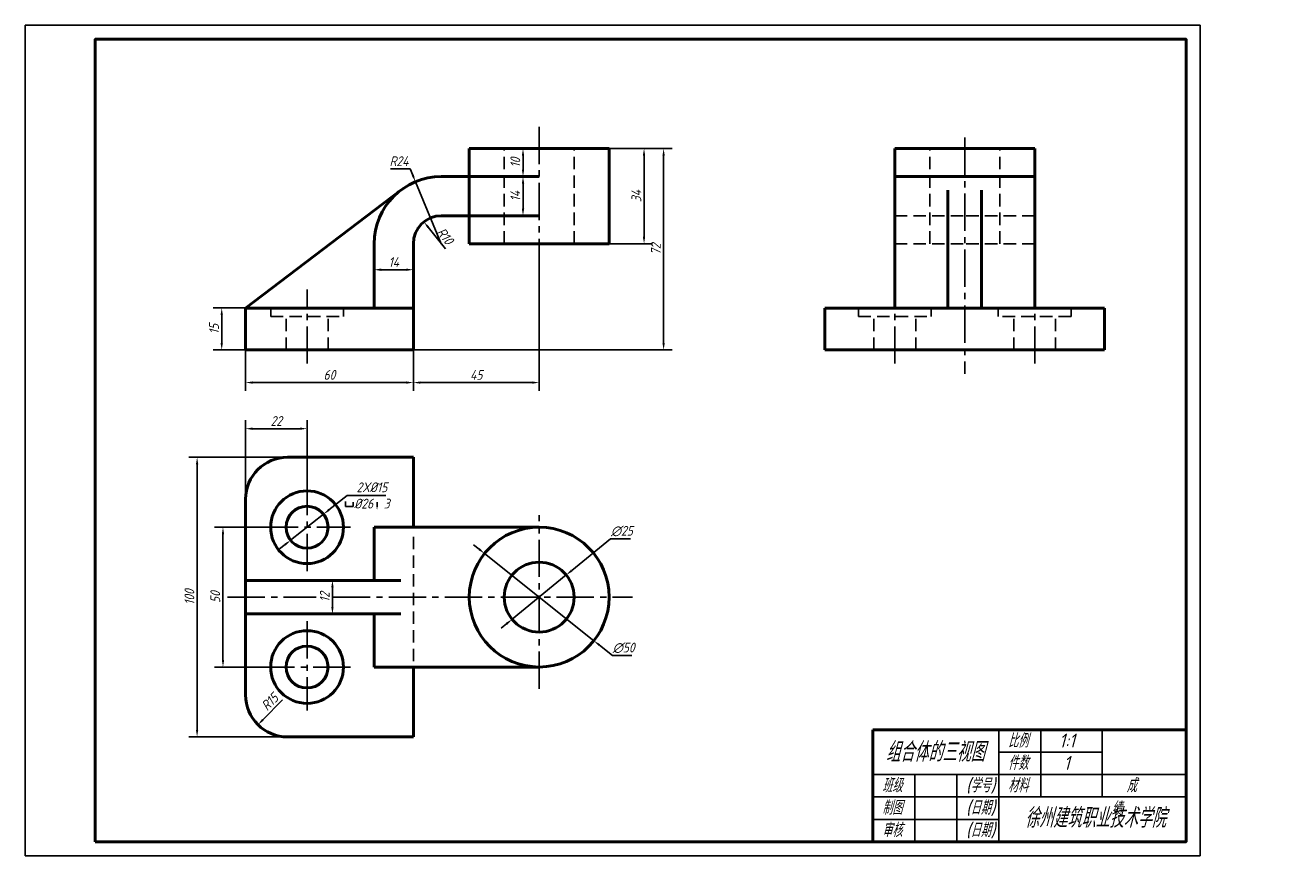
# Model space of a CAD drawing. Header units: millimetres. Extents: x 0 to 452, y 0 to 297.
import ezdxf

# ---------------------------------------------------------------- set-up
doc = ezdxf.new("R2010")
doc.units = ezdxf.units.MM
doc.header["$LTSCALE"] = 0.7
doc.linetypes.add('CENTER2', pattern=[28.575, 19.05, -3.175, 3.175, -3.175])
doc.linetypes.add('DASHED2', pattern=[9.525, 6.35, -3.175])
for name, color, linetype in [('剖面线层', 7, 'Continuous'), ('尺寸层', 221, 'Continuous'), ('细实线层', 7, 'Continuous')]:
    doc.layers.add(name, color=color, linetype=linetype)
for name, color, linetype, lineweight in [('点画线层', 3, 'CENTER2', 25), ('粗实线层', 7, 'Continuous', 50), ('虚线层', 2, 'DASHED2', 25)]:
    doc.layers.add(name, color=color, linetype=linetype, lineweight=lineweight)
doc.styles.add('工程字体（斜）', font='gbeitc.shx', dxfattribs={"bigfont": 'gbcbig.shx'})
doc.styles.add('工程斜体', font='gbeitc.shx', dxfattribs={"bigfont": 'gbcbig.shx'})
doc.dimstyles.new('gb35', dxfattribs={"dimtxt": 3.5, "dimasz": 2.5, "dimexe": 3, "dimexo": 0, "dimgap": 1, "dimtad": 1, "dimdsep": 46, "dimtxsty": '工程字体（斜）', "dimcen": 0, "dimadec": 0, "dimazin": 0, "dimtfac": 1, "dimtmove": 0, "dimatfit": 3, "dimfxl": 0, "dimarcsym": 0})
doc.dimstyles.new('直径加引线', dxfattribs={"dimtxt": 3.5, "dimasz": 2.5, "dimexe": 2.5, "dimexo": 0, "dimgap": 1, "dimtad": 1, "dimtoh": 1, "dimdsep": 46, "dimtxsty": '工程字体（斜）', "dimcen": 0, "dimadec": 0, "dimazin": 0, "dimtfac": 1, "dimtmove": 1, "dimatfit": 3, "dimfxl": 0, "dimarcsym": 0})

# ---------------------------------------------------------------- blocks, each defined once
blk = doc.blocks.new('*D26')
at = {"layer": 'Defpoints', "color": 0}
for p in [(78.73, 180.89), (138.73, 180.89), (138.73, 169.22)]:
    blk.add_point(p, dxfattribs=at)
at = {"layer": '尺寸层', "color": 0, "lineweight": -2}
for p, q in [((78.73, 180.89), (78.73, 166.22)), ((138.73, 180.89), (138.73, 166.22)), ((81.23, 169.22), (136.23, 169.22))]:
    blk.add_line(p, q, dxfattribs=at)
at = {"layer": '尺寸层', "color": 0}
for points in [[(81.23, 169.64), (81.23, 168.81), (78.73, 169.22)], [(136.23, 169.64), (136.23, 168.81), (138.73, 169.22)]]:
    blk.add_solid(points, dxfattribs=at)
at = {"layer": '尺寸层', "color": 0, "insert": (108.73, 171.97), "char_height": 3.5, "attachment_point": 5, "style": '工程字体（斜）'}
blk.add_mtext('60', dxfattribs=at)
blk = doc.blocks.new('*D27')
at = {"layer": 'Defpoints', "color": 0}
for p in [(183.73, 210.48), (183.73, 169.21), (138.73, 167.22)]:
    blk.add_point(p, dxfattribs=at)
at = {"layer": '尺寸层', "color": 0, "lineweight": -2}
for p, q in [((183.73, 210.48), (183.73, 166.21)), ((138.73, 167.22), (138.73, 172.21)), ((141.23, 169.21), (181.23, 169.21))]:
    blk.add_line(p, q, dxfattribs=at)
at = {"layer": '尺寸层', "color": 0}
for points in [[(141.23, 169.63), (141.23, 168.8), (138.73, 169.21)], [(181.23, 169.63), (181.23, 168.8), (183.73, 169.21)]]:
    blk.add_solid(points, dxfattribs=at)
at = {"layer": '尺寸层', "color": 0, "insert": (161.23, 171.96), "char_height": 3.5, "attachment_point": 5, "style": '工程字体（斜）'}
blk.add_mtext('45', dxfattribs=at)
blk = doc.blocks.new('*D28')
at = {"layer": 'Defpoints', "color": 0}
for p in [(70.22, 195.89), (78.73, 195.89), (78.73, 180.89)]:
    blk.add_point(p, dxfattribs=at)
at = {"layer": '尺寸层', "color": 0, "lineweight": -2}
for p, q in [((78.73, 195.89), (67.22, 195.89)), ((70.22, 183.39), (70.22, 193.39)), ((78.73, 180.89), (67.22, 180.89))]:
    blk.add_line(p, q, dxfattribs=at)
at = {"layer": '尺寸层', "color": 0}
for points in [[(69.81, 193.39), (70.64, 193.39), (70.22, 195.89)], [(69.81, 183.39), (70.64, 183.39), (70.22, 180.89)]]:
    blk.add_solid(points, dxfattribs=at)
at = {"layer": '尺寸层', "color": 0, "insert": (67.47, 188.39), "char_height": 3.5, "attachment_point": 5, "rotation": 90, "style": '工程字体（斜）'}
blk.add_mtext('15', dxfattribs=at)
blk = doc.blocks.new('*D29')
at = {"layer": 'Defpoints', "color": 0}
for p in [(208.73, 252.89), (208.73, 218.89), (221.21, 218.89)]:
    blk.add_point(p, dxfattribs=at)
at = {"layer": '尺寸层', "color": 0, "lineweight": -2}
for p, q in [((208.73, 252.89), (224.21, 252.89)), ((221.21, 250.39), (221.21, 221.39)), ((208.73, 218.89), (224.21, 218.89))]:
    blk.add_line(p, q, dxfattribs=at)
at = {"layer": '尺寸层', "color": 0}
for points in [[(220.79, 250.39), (221.62, 250.39), (221.21, 252.89)], [(220.79, 221.39), (221.62, 221.39), (221.21, 218.89)]]:
    blk.add_solid(points, dxfattribs=at)
at = {"layer": '尺寸层', "color": 0, "insert": (218.46, 235.89), "char_height": 3.5, "attachment_point": 5, "rotation": 90, "style": '工程字体（斜）'}
blk.add_mtext('34', dxfattribs=at)
blk = doc.blocks.new('*D30')
at = {"layer": 'Defpoints', "color": 0}
for p in [(208.73, 252.89), (138.73, 180.89), (228.21, 180.89)]:
    blk.add_point(p, dxfattribs=at)
at = {"layer": '尺寸层', "color": 0, "lineweight": -2}
for p, q in [((208.73, 252.89), (231.21, 252.89)), ((228.21, 250.39), (228.21, 183.39)), ((138.73, 180.89), (231.21, 180.89))]:
    blk.add_line(p, q, dxfattribs=at)
at = {"layer": '尺寸层', "color": 0}
for points in [[(227.79, 250.39), (228.62, 250.39), (228.21, 252.89)], [(227.79, 183.39), (228.62, 183.39), (228.21, 180.89)]]:
    blk.add_solid(points, dxfattribs=at)
at = {"layer": '尺寸层', "color": 0, "insert": (225.46, 216.89), "char_height": 3.5, "attachment_point": 5, "rotation": 90, "style": '工程字体（斜）'}
blk.add_mtext('72', dxfattribs=at)
blk = doc.blocks.new('*D31')
at = {"layer": 'Defpoints', "color": 0}
for p in [(138.73, 209.58), (124.73, 195.89), (138.73, 195.89)]:
    blk.add_point(p, dxfattribs=at)
at = {"layer": '尺寸层', "color": 0, "lineweight": -2}
for p, q in [((124.73, 195.89), (124.73, 212.58)), ((127.23, 209.58), (136.23, 209.58)), ((138.73, 195.89), (138.73, 212.58))]:
    blk.add_line(p, q, dxfattribs=at)
at = {"layer": '尺寸层', "color": 0}
for points in [[(127.23, 210), (127.23, 209.16), (124.73, 209.58)], [(136.23, 210), (136.23, 209.16), (138.73, 209.58)]]:
    blk.add_solid(points, dxfattribs=at)
at = {"layer": '尺寸层', "color": 0, "insert": (131.73, 212.33), "char_height": 3.5, "attachment_point": 5, "style": '工程字体（斜）'}
blk.add_mtext('14', dxfattribs=at)
blk = doc.blocks.new('*D32')
at = {"layer": 'Defpoints', "color": 0}
for p in [(177.94, 242.89), (183.73, 242.89), (183.73, 228.89)]:
    blk.add_point(p, dxfattribs=at)
at = {"layer": '尺寸层', "color": 0, "lineweight": -2}
for p, q in [((183.73, 242.89), (174.94, 242.89)), ((177.94, 231.39), (177.94, 240.39)), ((183.73, 228.89), (174.94, 228.89))]:
    blk.add_line(p, q, dxfattribs=at)
at = {"layer": '尺寸层', "color": 0}
for points in [[(177.53, 240.39), (178.36, 240.39), (177.94, 242.89)], [(177.53, 231.39), (178.36, 231.39), (177.94, 228.89)]]:
    blk.add_solid(points, dxfattribs=at)
at = {"layer": '尺寸层', "color": 0, "insert": (175.19, 235.89), "char_height": 3.5, "attachment_point": 5, "rotation": 90, "style": '工程字体（斜）'}
blk.add_mtext('14', dxfattribs=at)
blk = doc.blocks.new('*D33')
at = {"layer": 'Defpoints', "color": 0}
for p in [(177.94, 252.89), (183.73, 252.89), (183.73, 242.89)]:
    blk.add_point(p, dxfattribs=at)
at = {"layer": '尺寸层', "color": 0, "lineweight": -2}
for p, q in [((183.73, 252.89), (174.94, 252.89)), ((177.94, 245.39), (177.94, 250.39)), ((183.73, 242.89), (174.94, 242.89))]:
    blk.add_line(p, q, dxfattribs=at)
at = {"layer": '尺寸层', "color": 0}
for points in [[(177.53, 250.39), (178.36, 250.39), (177.94, 252.89)], [(177.53, 245.39), (178.36, 245.39), (177.94, 242.89)]]:
    blk.add_solid(points, dxfattribs=at)
at = {"layer": '尺寸层', "color": 0, "insert": (175.19, 247.89), "char_height": 3.5, "attachment_point": 5, "rotation": 90, "style": '工程字体（斜）'}
blk.add_mtext('10', dxfattribs=at)
blk = doc.blocks.new('*D34')
at = {"layer": 'Defpoints', "color": 0}
for p in [(100.73, 152.73), (100.73, 135.1), (78.73, 127.48)]:
    blk.add_point(p, dxfattribs=at)
at = {"layer": '尺寸层', "color": 0, "lineweight": -2}
for p, q in [((78.73, 127.48), (78.73, 155.73)), ((100.73, 135.1), (100.73, 155.73)), ((81.23, 152.73), (98.23, 152.73))]:
    blk.add_line(p, q, dxfattribs=at)
at = {"layer": '尺寸层', "color": 0}
for points in [[(81.23, 153.15), (81.23, 152.31), (78.73, 152.73)], [(98.23, 153.15), (98.23, 152.31), (100.73, 152.73)]]:
    blk.add_solid(points, dxfattribs=at)
at = {"layer": '尺寸层', "color": 0, "insert": (89.73, 155.48), "char_height": 3.5, "attachment_point": 5, "style": '工程字体（斜）'}
blk.add_mtext('22', dxfattribs=at)
blk = doc.blocks.new('*D35')
at = {"layer": 'Defpoints', "color": 0}
for p in [(70.67, 117.48), (84.26, 117.48), (85.55, 67.48)]:
    blk.add_point(p, dxfattribs=at)
at = {"layer": '尺寸层', "color": 0, "lineweight": -2}
for p, q in [((84.26, 117.48), (67.67, 117.48)), ((70.67, 69.98), (70.67, 114.98)), ((85.55, 67.48), (67.67, 67.48))]:
    blk.add_line(p, q, dxfattribs=at)
at = {"layer": '尺寸层', "color": 0}
for points in [[(70.26, 114.98), (71.09, 114.98), (70.67, 117.48)], [(70.26, 69.98), (71.09, 69.98), (70.67, 67.48)]]:
    blk.add_solid(points, dxfattribs=at)
at = {"layer": '尺寸层', "color": 0, "insert": (67.92, 92.48), "char_height": 3.5, "attachment_point": 5, "rotation": 90, "style": '工程字体（斜）'}
blk.add_mtext('50', dxfattribs=at)
blk = doc.blocks.new('*D36')
at = {"layer": 'Defpoints', "color": 0}
for p in [(61.42, 142.48), (93.73, 142.48), (93.73, 42.48)]:
    blk.add_point(p, dxfattribs=at)
at = {"layer": '尺寸层', "color": 0, "lineweight": -2}
for p, q in [((93.73, 142.48), (58.42, 142.48)), ((61.42, 44.98), (61.42, 139.98)), ((93.73, 42.48), (58.42, 42.48))]:
    blk.add_line(p, q, dxfattribs=at)
at = {"layer": '尺寸层', "color": 0}
for points in [[(61, 139.98), (61.83, 139.98), (61.42, 142.48)], [(61, 44.98), (61.83, 44.98), (61.42, 42.48)]]:
    blk.add_solid(points, dxfattribs=at)
at = {"layer": '尺寸层', "color": 0, "insert": (58.67, 92.48), "char_height": 3.5, "attachment_point": 5, "rotation": 90, "style": '工程字体（斜）'}
blk.add_mtext('100', dxfattribs=at)
blk = doc.blocks.new('*D37')
at = {"layer": 'Defpoints', "color": 0}
for p in [(109.81, 98.48), (124.73, 98.48), (124.73, 86.48)]:
    blk.add_point(p, dxfattribs=at)
at = {"layer": '尺寸层', "color": 0, "lineweight": -2}
for p, q in [((124.73, 98.48), (106.81, 98.48)), ((109.81, 88.98), (109.81, 95.98)), ((124.73, 86.48), (106.81, 86.48))]:
    blk.add_line(p, q, dxfattribs=at)
at = {"layer": '尺寸层', "color": 0}
for points in [[(109.39, 95.98), (110.22, 95.98), (109.81, 98.48)], [(109.39, 88.98), (110.22, 88.98), (109.81, 86.48)]]:
    blk.add_solid(points, dxfattribs=at)
at = {"layer": '尺寸层', "color": 0, "insert": (107.06, 92.48), "char_height": 3.5, "attachment_point": 5, "rotation": 90, "style": '工程字体（斜）'}
blk.add_mtext('12', dxfattribs=at)
blk = doc.blocks.new('*D38')
at = {"layer": 'Defpoints', "color": 0}
for p in [(193.41, 100.4), (174.06, 84.57)]:
    blk.add_point(p, dxfattribs=at)
at = {"layer": '尺寸层', "color": 0, "lineweight": -2}
for p, q in [((209.22, 113.34), (195.34, 101.98)), ((216.34, 113.34), (209.22, 113.34)), ((174.06, 84.57), (193.41, 100.4)), ((172.12, 82.99), (170.19, 81.4))]:
    blk.add_line(p, q, dxfattribs=at)
at = {"layer": '尺寸层', "color": 0}
for points in [[(195.08, 102.3), (195.61, 101.66), (193.41, 100.4)], [(171.86, 83.31), (172.39, 82.66), (174.06, 84.57)]]:
    blk.add_solid(points, dxfattribs=at)
at = {"layer": '尺寸层', "color": 0, "insert": (213.28, 116.09), "char_height": 3.5, "attachment_point": 5, "style": '工程字体（斜）'}
blk.add_mtext('∅25', dxfattribs=at)
blk = doc.blocks.new('*D39')
at = {"layer": 'Defpoints', "color": 0}
for p in [(164.19, 108.08), (203.27, 76.89)]:
    blk.add_point(p, dxfattribs=at)
at = {"layer": '尺寸层', "color": 0, "lineweight": -2}
for p, q in [((162.23, 109.63), (160.28, 111.19)), ((164.19, 108.08), (203.27, 76.89)), ((209.92, 71.59), (205.23, 75.33)), ((216.9, 71.59), (209.92, 71.59))]:
    blk.add_line(p, q, dxfattribs=at)
at = {"layer": '尺寸层', "color": 0}
for points in [[(162.49, 109.96), (161.98, 109.31), (164.19, 108.08)], [(205.49, 75.66), (204.97, 75.01), (203.27, 76.89)]]:
    blk.add_solid(points, dxfattribs=at)
at = {"layer": '尺寸层', "color": 0, "insert": (213.91, 74.34), "char_height": 3.5, "attachment_point": 5, "style": '工程字体（斜）'}
blk.add_mtext('∅50', dxfattribs=at)
blk = doc.blocks.new('*D42')
at = {"layer": 'Defpoints', "color": 0}
for p in [(93.73, 57.48), (83.17, 46.83)]:
    blk.add_point(p, dxfattribs=at)
at = {"layer": '尺寸层', "color": 0, "lineweight": -2}
blk.add_line((92, 55.74), (84.93, 48.61), dxfattribs=at)
at = {"layer": '尺寸层', "color": 0}
blk.add_solid([(84.64, 48.9), (85.23, 48.31), (83.17, 46.83)], dxfattribs=at)
at = {"layer": '尺寸层', "color": 0, "insert": (87.39, 55), "char_height": 3.5, "attachment_point": 5, "rotation": 45.256, "style": '工程字体（斜）'}
blk.add_mtext('R15', dxfattribs=at)
blk = doc.blocks.new('*D43')
at = {"layer": 'Defpoints', "color": 0}
for p in [(142.5, 226.7), (148.73, 218.89)]:
    blk.add_point(p, dxfattribs=at)
at = {"layer": '尺寸层', "color": 0, "lineweight": -2}
blk.add_line((150.23, 217.01), (144.05, 224.75), dxfattribs=at)
at = {"layer": '尺寸层', "color": 0}
blk.add_solid([(144.38, 225.01), (143.73, 224.49), (142.5, 226.7)], dxfattribs=at)
at = {"layer": '尺寸层', "color": 0, "insert": (150.07, 221.62), "char_height": 3.5, "attachment_point": 5, "rotation": 308.5757, "style": '工程字体（斜）'}
blk.add_mtext('R10', dxfattribs=at)
blk = doc.blocks.new('*D44')
at = {"layer": 'Defpoints', "color": 0}
for p in [(139.5, 241.04), (148.73, 218.89)]:
    blk.add_point(p, dxfattribs=at)
at = {"layer": '尺寸层', "color": 0, "lineweight": -2}
for p, q in [((130.6, 245.65), (137.58, 245.65)), ((137.58, 245.65), (138.54, 243.35)), ((148.73, 218.89), (139.5, 241.04))]:
    blk.add_line(p, q, dxfattribs=at)
at = {"layer": '尺寸层', "color": 0}
blk.add_solid([(138.92, 243.51), (138.15, 243.19), (139.5, 241.04)], dxfattribs=at)
at = {"layer": '尺寸层', "color": 0, "insert": (133.59, 248.4), "char_height": 3.5, "attachment_point": 5, "style": '工程字体（斜）'}
blk.add_mtext('R24', dxfattribs=at)

msp = doc.modelspace()

# ---------------------------------------------------------------- linework, layer by layer
at = {"layer": '剖面线层', "color": 7, "ltscale": 0.5}
for p, q in [((385, 37), (348.027, 37)), ((415, 29), (303.027, 29)), ((415, 21), (303.027, 21)), ((348.027, 13), (303.027, 13))]:
    msp.add_line(p, q, dxfattribs=at)
at = {"layer": '尺寸层', "color": 7}
for p, q in [((115.071, 128.831), (108.573, 123.69)), ((114.504, 126.711), (114.504, 124.934)), ((128.899, 128.831), (115.071, 128.831)), ((114.504, 124.934), (117.254, 124.934)), ((117.254, 124.934), (117.254, 126.388)), ((125.745, 126.43), (125.745, 124.811)), ((94.85, 112.83), (106.613, 122.138)), ((92.89, 111.279), (90.929, 109.728))]:
    msp.add_line(p, q, dxfattribs=at)
for points in [[(108.315, 124.016), (108.832, 123.363), (106.613, 122.138)], [(125.537, 124.811), (125.953, 124.811), (125.745, 123.561)], [(92.631, 111.606), (93.148, 110.952), (94.85, 112.83)]]:
    msp.add_solid(points, dxfattribs=at)
at = {"layer": '点画线层', "color": 7}
for p, q in [((183.732, 260.69), (183.732, 210.477)), ((335.87, 256.821), (335.87, 172.347)), ((100.732, 175.996), (100.732, 202.46)), ((310.87, 175.996), (310.87, 202.46)), ((360.87, 175.996), (360.87, 202.46)), ((100.732, 135.103), (100.732, 101.026)), ((183.732, 59.676), (183.732, 121.745)), ((84.261, 117.484), (116.254, 117.484)), ((72.342, 92.484), (103.956, 92.484)), ((109.948, 92.484), (217.08, 92.484)), ((100.732, 83.851), (100.732, 51.955)), ((116.254, 67.484), (85.553, 67.484))]:
    msp.add_line(p, q, dxfattribs=at)
at = {"layer": '粗实线层', "color": 7}
for p, q in [((208.732, 252.887), (158.732, 252.887)), ((158.732, 252.887), (158.732, 218.887)), ((208.732, 218.887), (208.732, 252.887)), ((310.87, 218.887), (310.87, 252.887)), ((310.87, 252.887), (335.87, 252.887)), ((360.87, 252.887), (335.87, 252.887)), ((360.87, 218.887), (360.87, 252.887)), ((183.732, 242.887), (148.732, 242.887)), ((310.87, 242.887), (335.87, 242.887)), ((360.87, 242.887), (335.87, 242.887)), ((78.732, 195.887), (134.222, 238.004)), ((329.87, 238.004), (329.87, 195.887)), ((341.87, 238.004), (341.87, 195.887)), ((183.732, 228.887), (148.732, 228.887)), ((124.732, 195.887), (124.732, 218.887)), ((138.732, 195.887), (138.732, 218.887)), ((158.732, 218.887), (208.732, 218.887)), ((310.87, 195.887), (310.87, 218.887)), ((360.87, 195.887), (360.87, 218.887)), ((78.732, 180.887), (78.732, 195.887)), ((78.732, 195.887), (138.732, 195.887)), ((138.732, 195.887), (138.732, 180.887)), ((285.87, 180.887), (285.87, 195.887)), ((285.87, 195.887), (335.87, 195.887)), ((385.87, 195.887), (335.87, 195.887)), ((385.87, 180.887), (385.87, 195.887)), ((138.732, 180.887), (78.732, 180.887)), ((285.87, 180.887), (335.87, 180.887)), ((385.87, 180.887), (335.87, 180.887)), ((138.732, 142.484), (93.732, 142.484)), ((138.732, 117.484), (138.732, 142.484)), ((78.732, 127.484), (78.732, 57.484)), ((138.732, 117.484), (124.732, 117.484)), ((124.732, 117.484), (124.732, 98.484)), ((183.732, 117.484), (138.732, 117.484)), ((78.732, 98.484), (134.222, 98.484)), ((78.732, 86.484), (134.222, 86.484)), ((124.732, 86.484), (124.732, 67.484)), ((124.732, 67.484), (183.732, 67.484)), ((138.732, 42.484), (138.732, 67.484)), ((93.732, 42.484), (138.732, 42.484))]:
    msp.add_line(p, q, dxfattribs=at)
at = {"layer": '粗实线层', "color": 7, "ltscale": 0.5}
for p in [(303.027, 5), (415, 45)]:
    msp.add_line(p, (303.027, 45), dxfattribs=at)
at = {"layer": '粗实线层', "color": 7}
msp.add_lwpolyline([(25, 5), (415, 5), (415, 292), (25, 292)], close=True, dxfattribs=at)
for centre, radius in [((100.732, 117.484), 13), ((100.732, 117.484), 7.5), ((183.732, 92.484), 25), ((183.732, 92.484), 12.5), ((100.732, 67.484), 13), ((100.732, 67.484), 7.5)]:
    msp.add_circle(centre, radius, dxfattribs=at)
for centre, radius, start, end in [((148.732, 218.887), 24, 90, 180), ((148.732, 218.887), 10, 90, 180), ((93.732, 127.484), 15, 90, 180), ((93.732, 57.484), 15, 180, 270)]:
    msp.add_arc(centre, radius, start, end, dxfattribs=at)
at = {"layer": '细实线层', "color": 7, "ltscale": 0.5}
for p, q in [((348.027, 5), (348.027, 45)), ((363.027, 21), (363.027, 45)), ((385, 21), (385, 45)), ((318.027, 5), (318.027, 29)), ((333.027, 5), (333.027, 29))]:
    msp.add_line(p, q, dxfattribs=at)
at = {"layer": '细实线层', "color": 7}
msp.add_lwpolyline([(0, 0), (420, 0), (420, 297), (0, 297)], close=True, dxfattribs=at)
at = {"layer": '虚线层', "color": 7}
for p, q in [((171.232, 218.887), (171.232, 252.887)), ((196.232, 218.887), (196.232, 252.887)), ((323.37, 218.887), (323.37, 252.887)), ((348.37, 218.887), (348.37, 252.887)), ((310.87, 228.887), (335.87, 228.887)), ((360.87, 228.887), (335.87, 228.887)), ((310.87, 218.887), (335.87, 218.887)), ((360.87, 218.887), (335.87, 218.887)), ((87.732, 192.887), (87.732, 195.887)), ((113.732, 192.887), (113.732, 195.887)), ((297.87, 192.887), (297.87, 195.887)), ((323.87, 192.887), (323.87, 195.887)), ((347.87, 192.887), (347.87, 195.887)), ((373.87, 192.887), (373.87, 195.887)), ((87.732, 192.887), (113.732, 192.887)), ((93.232, 180.887), (93.232, 192.887)), ((108.232, 180.887), (108.232, 192.887)), ((297.87, 192.887), (323.87, 192.887)), ((303.37, 180.887), (303.37, 192.887)), ((318.37, 180.887), (318.37, 192.887)), ((373.87, 192.887), (347.87, 192.887)), ((353.37, 180.887), (353.37, 192.887)), ((368.37, 180.887), (368.37, 192.887)), ((138.732, 69.586), (138.732, 115.103))]:
    msp.add_line(p, q, dxfattribs=at)

# ---------------------------------------------------------------- texts
at = {"layer": '尺寸层', "color": 7, "insert": (123.908, 128.844), "char_height": 3.5, "attachment_point": 5, "style": '工程字体（斜）'}
msp.add_mtext('2X%%C15\\P%%C26  3', dxfattribs=at)
at = {"layer": '细实线层', "color": 7, "attachment_point": 1, "style": '工程斜体'}
for s, insert, char_height, width in [('组合体的三视图', (307.65, 40.616), 7, 56.17155), ('比例', (351.326, 43.673), 5, 7.01829), ('1:1', (369.609, 43.673), 5, 7.01829), ('件数', (351.326, 35.673), 5, 7.01829), ('1', (371.251, 35.673), 5, 7.01829), ('班级', (306.326, 27.673), 5, 7.01829), ('(学号)', (336.326, 27.673), 5, 11.27531), ('材料', (351.326, 27.673), 5, 7.01829), ('  成   绩', (388.299, 27.673), 5, 16.32182), ('制图', (306.326, 19.673), 5, 7.01829), ('(日期)', (336.326, 19.673), 5, 11.55911), ('徐州建筑职业技术学院', (357.307, 17.034), 7, 53.9686), ('审核', (306.326, 11.673), 5, 7.01829), ('(日期)', (336.326, 11.673), 5, 11.70088)]:
    msp.add_mtext(s, dxfattribs=dict(at, insert=insert, char_height=char_height, width=width))

# ---------------------------------------------------------------- dimensions: what is measured, and where the dimension line sits
at = {"layer": '尺寸层', "color": 7}
for center, mpoint, picture, middle in [((148.732, 218.887), (139.499, 241.04), '*D44', (137.576, 245.655)), ((148.732, 218.887), (142.496, 226.704), '*D43', (147.92, 219.905)), ((93.732, 57.484), (83.172, 46.83), '*D42', (89.347, 53.06))]:
    dim = msp.add_radius_dim(center=center, mpoint=mpoint, dimstyle='直径加引线', dxfattribs=at)
    dim.commit()
    dim.dimension.update_dxf_attribs({"geometry": picture, "text_midpoint": middle, "dimtype": 164})
for base, p1, p2, picture, middle in [((228.207, 180.887), (208.732, 252.887), (138.732, 180.887), '*D30', (225.457, 216.887)), ((221.207, 218.887), (208.732, 252.887), (208.732, 218.887), '*D29', (218.457, 235.887)), ((177.943, 242.887), (183.732, 228.887), (183.732, 242.887), '*D32', (175.193, 235.887)), ((70.222, 195.887), (78.732, 180.887), (78.732, 195.887), '*D28', (67.472, 188.387)), ((61.415, 142.484), (93.732, 42.484), (93.732, 142.484), '*D36', (58.665, 92.484)), ((70.673, 117.484), (85.553, 67.484), (84.261, 117.484), '*D35', (67.923, 92.484)), ((109.808, 98.484), (124.732, 86.484), (124.732, 98.484), '*D37', (107.058, 92.484))]:
    dim = msp.add_linear_dim(base=base, p1=p1, p2=p2, angle=90, dimstyle='gb35', dxfattribs=at)
    dim.commit()
    dim.dimension.update_dxf_attribs({"geometry": picture, "text_midpoint": middle})
dim = msp.add_linear_dim(base=(177.943, 252.887), p1=(183.732, 242.887), p2=(183.732, 252.887), angle=90, dimstyle='gb35', override={"dimtmove": 1}, dxfattribs=at)
dim.commit()
dim.dimension.update_dxf_attribs({"geometry": '*D33', "text_midpoint": (175.193, 247.887)})
for base, p1, p2, picture, middle in [((138.732, 209.581), (124.732, 195.887), (138.732, 195.887), '*D31', (131.732, 212.331)), ((183.732, 169.214), (138.732, 167.223), (183.732, 210.477), '*D27', (161.232, 171.964)), ((138.732, 169.223), (78.732, 180.887), (138.732, 180.887), '*D26', (108.732, 171.973)), ((100.732, 152.729), (78.732, 127.484), (100.732, 135.103), '*D34', (89.732, 155.479))]:
    dim = msp.add_linear_dim(base=base, p1=p1, p2=p2, dimstyle='gb35', dxfattribs=at)
    dim.commit()
    dim.dimension.update_dxf_attribs({"geometry": picture, "text_midpoint": middle})
dim = msp.add_diameter_dim_2p(p1=(174.057, 84.569), p2=(193.406, 100.399), dimstyle='直径加引线', dxfattribs=at)
dim.commit()
dim.dimension.update_dxf_attribs({"geometry": '*D38', "text_midpoint": (209.218, 113.335), "dimtype": 163})
dim = msp.add_diameter_dim_2p(p1=(164.189, 108.076), p2=(203.274, 76.893), dimstyle='直径加引线', dxfattribs=at)
dim.commit()
dim.dimension.update_dxf_attribs({"geometry": '*D39', "text_midpoint": (213.908, 74.342)})

doc.saveas('drawing.dxf')
